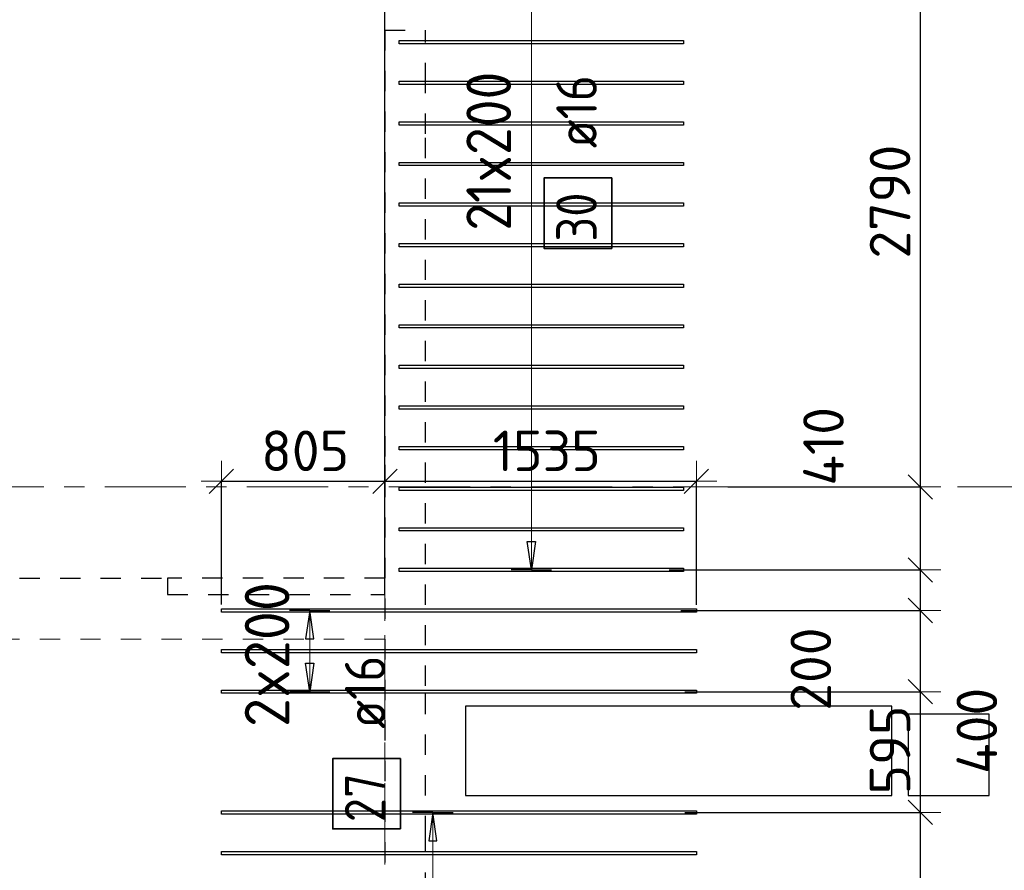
# Model space of a CAD drawing. Header units: metres. Extents: x -38 to 107, y -15 to 21.
# Tile 45 of 167: x 43.85 to 48.7, y 10.91 to 15.1. Entities that reach past the tile are written whole.
import ezdxf

# ---------------------------------------------------------------- set-up
doc = ezdxf.new("R2010")
doc.units = ezdxf.units.M
doc.header["$PDMODE"] = 65
for name, pattern in [('______11', [0.5, 0.4, -0.05, 0, -0.05]), ('______2', [0.0405, 0.03, -0.0105]), ('______3', [0.5, 0.4, -0.1]), ('______5', [1.1, 0.8, -0.1, 0.1, -0.1])]:
    doc.linetypes.add(name, pattern=pattern)
for name, color, linetype, lineweight in [('XR$2$Осевая линия (1)', 7, '______5', 13), ('XR$4$Балка (1)', 7, '______3', 13), ('XR$4$Перекрытие (1)', 7, 'Continuous', 35), ('XR$4$Размерная линия (1)', 7, 'Continuous', 13)]:
    doc.layers.add(name, color=color, linetype=linetype, lineweight=lineweight)
doc.layers.add('XR$4$Арм.стержн.Доп. Арм верхн.зоны Х', color=7, linetype='Continuous', lineweight=35, true_color=0x8c8cff)
doc.layers.add('XR$6$Стена_ бетон несущ.', color=7, linetype='Continuous', lineweight=70, true_color=0xb4b496)
doc.styles.add('ISOCPEUR', font='txt')
doc.dimstyles.new('DIMSTYLE_3', dxfattribs={"dimtxt": 0.2, "dimasz": 0.2, "dimexe": 0, "dimexo": 0, "dimgap": 0.1, "dimtad": 2, "dimdec": 0, "dimlfac": 1000, "dimrnd": 5, "dimzin": 12, "dimdsep": 46, "dimtxsty": 'ISOCPEUR', "dimblk1": 'ALL_ML_STRICH', "dimblk2": 'ALL_ML_STRICH', "dimsah": 1, "dimcen": 0, "dimclrd": 7, "dimclre": 256, "dimclrt": 7, "dimadec": 0, "dimazin": 0, "dimtfac": 1, "dimtdec": 0, "dimtix": 1, "dimtmove": 2, "dimatfit": 3, "dimfxl": 0, "dimtzin": 0, "dimlwd": 0, "dimlwe": -3, "dimarcsym": 0})
doc.dimstyles.new('DIMSTYLE_33', dxfattribs={"dimtxt": 0.2, "dimasz": 0.2, "dimexe": 0, "dimexo": 0, "dimgap": 0.1, "dimtad": 2, "dimdec": 0, "dimlfac": 1000, "dimrnd": 5, "dimzin": 12, "dimdsep": 46, "dimtxsty": 'ISOCPEUR', "dimblk1": 'ALL_ML_STRICH', "dimblk2": 'ALL_ML_STRICH', "dimsah": 1, "dimcen": 0, "dimclrd": 7, "dimclre": 256, "dimclrt": 7, "dimadec": 0, "dimazin": 0, "dimtfac": 1, "dimtdec": 0, "dimtix": 1, "dimtmove": 2, "dimatfit": 3, "dimfxl": 0, "dimtvp": 1.2, "dimtzin": 0, "dimlwd": 0, "dimlwe": -3, "dimarcsym": 0})
doc.dimstyles.new('DIMSTYLE_34', dxfattribs={"dimtxt": 0.2, "dimasz": 0.2, "dimexe": 0, "dimexo": 0, "dimgap": 0.1, "dimtad": 0, "dimdec": 0, "dimlfac": 1000, "dimrnd": 5, "dimzin": 12, "dimdsep": 46, "dimtxsty": 'ISOCPEUR', "dimblk1": 'ALL_ML_STRICH', "dimblk2": 'ALL_ML_STRICH', "dimsah": 1, "dimcen": 0, "dimclrd": 7, "dimclre": 256, "dimclrt": 7, "dimadec": 0, "dimazin": 0, "dimtfac": 1, "dimtdec": 0, "dimtix": 1, "dimtmove": 2, "dimatfit": 3, "dimfxl": 0, "dimtvp": 1.2, "dimtzin": 0, "dimlwd": 0, "dimlwe": -3, "dimarcsym": 0})

# ---------------------------------------------------------------- blocks, each defined once
blk = doc.blocks.new('ALL_ML_STRICH')
at = {"color": 0, "linetype": 'ByBlock', "lineweight": -2}
for p, q in [((0, -0.5), (0, 0.5)), ((-0.3, -0.3), (0.3, 0.3)), ((-1, 0), (0.5, 0))]:
    blk.add_line(p, q, dxfattribs=at)
blk = doc.blocks.new('*D504')
at = {"layer": 'DEFPOINTS', "color": 7, "linetype": 'Continuous', "lineweight": 13, "transparency": 33554687}
for p in [(45.65, 12.8881), (44.8447, 12.8278), (44.8447, 12.2)]:
    blk.add_point(p, dxfattribs=at)
at = {"layer": 'XR$4$Размерная линия (1)', "color": 9, "linetype": 'Continuous', "lineweight": -2, "true_color": 0xc7c7c7, "transparency": 33554687}
for p, q in [((45.65, 12.9081), (45.65, 12.8278)), ((44.8447, 12.22), (44.8447, 12.8278))]:
    blk.add_line(p, q, dxfattribs=at)
at = {"layer": 'XR$4$Размерная линия (1)', "color": 7, "linetype": 'Continuous', "lineweight": -2, "transparency": 33554687}
blk.add_line((44.8447, 12.8278), (45.65, 12.8278), dxfattribs=at)
at = {"layer": 'XR$4$Размерная линия (1)', "color": 7, "linetype": 'Continuous', "lineweight": 13, "transparency": 33554687, "xscale": 0.2, "yscale": 0.2, "zscale": 0.2, "rotation": 180}
blk.add_blockref('ALL_ML_STRICH', (44.8447, 12.8278), dxfattribs=at)
at = {"layer": 'XR$4$Размерная линия (1)', "color": 7, "linetype": 'Continuous', "lineweight": 13, "transparency": 33554687, "xscale": 0.2, "yscale": 0.2, "zscale": 0.2}
blk.add_blockref('ALL_ML_STRICH', (45.65, 12.8278), dxfattribs=at)
at = {"layer": 'XR$4$Размерная линия (1)', "color": 7, "linetype": 'Continuous', "lineweight": 13, "transparency": 33554687, "insert": (45.2573, 12.9778), "char_height": 0.2, "width": 0.6, "attachment_point": 5, "style": 'ISOCPEUR'}
blk.add_mtext('\\A1;{805}', dxfattribs=at)
blk = doc.blocks.new('*D505')
at = {"layer": 'DEFPOINTS', "color": 7, "linetype": 'Continuous', "lineweight": 13, "transparency": 33554687}
for p in [(45.65, 12.8881), (45.65, 12.8278), (47.1847, 12.199)]:
    blk.add_point(p, dxfattribs=at)
at = {"layer": 'XR$4$Размерная линия (1)', "color": 9, "linetype": 'Continuous', "lineweight": -2, "true_color": 0xc7c7c7, "transparency": 33554687}
for p, q in [((45.65, 12.9081), (45.65, 12.8278)), ((47.1847, 12.219), (47.1847, 12.8278))]:
    blk.add_line(p, q, dxfattribs=at)
at = {"layer": 'XR$4$Размерная линия (1)', "color": 7, "linetype": 'Continuous', "lineweight": -2, "transparency": 33554687}
blk.add_line((45.65, 12.8278), (47.1847, 12.8278), dxfattribs=at)
at = {"layer": 'XR$4$Размерная линия (1)', "color": 7, "linetype": 'Continuous', "lineweight": 13, "transparency": 33554687, "xscale": 0.2, "yscale": 0.2, "zscale": 0.2, "rotation": 180}
blk.add_blockref('ALL_ML_STRICH', (45.65, 12.8278), dxfattribs=at)
at = {"layer": 'XR$4$Размерная линия (1)', "color": 7, "linetype": 'Continuous', "lineweight": 13, "transparency": 33554687, "xscale": 0.2, "yscale": 0.2, "zscale": 0.2}
blk.add_blockref('ALL_ML_STRICH', (47.1847, 12.8278), dxfattribs=at)
at = {"layer": 'XR$4$Размерная линия (1)', "color": 7, "linetype": 'Continuous', "lineweight": 13, "transparency": 33554687, "insert": (46.4473, 12.9778), "char_height": 0.2, "width": 0.8, "attachment_point": 5, "style": 'ISOCPEUR'}
blk.add_mtext('\\A1;{1535}', dxfattribs=at)
blk = doc.blocks.new('*D655')
at = {"layer": 'DEFPOINTS', "color": 7, "linetype": 'Continuous', "lineweight": 13, "transparency": 33554687}
for p in [(47.1077, 11.1959), (47.1336, 9.7959), (48.288, 9.7959)]:
    blk.add_point(p, dxfattribs=at)
at = {"layer": 'XR$4$Размерная линия (1)', "color": 9, "linetype": 'Continuous', "lineweight": -2, "true_color": 0xc7c7c7, "transparency": 33554687}
for p, q in [((47.1277, 11.1959), (48.288, 11.1959)), ((47.1536, 9.7959), (48.288, 9.7959))]:
    blk.add_line(p, q, dxfattribs=at)
at = {"layer": 'XR$4$Размерная линия (1)', "color": 7, "linetype": 'Continuous', "lineweight": -2, "transparency": 33554687}
blk.add_line((48.288, 9.7959), (48.288, 11.1959), dxfattribs=at)
at = {"layer": 'XR$4$Размерная линия (1)', "color": 7, "linetype": 'Continuous', "lineweight": 13, "transparency": 33554687, "xscale": 0.2, "yscale": 0.2, "zscale": 0.2}
for p, rotation in [((48.288, 11.1959), 90), ((48.288, 9.7959), 270)]:
    blk.add_blockref('ALL_ML_STRICH', p, dxfattribs=dict(at, rotation=rotation))
at = {"layer": 'XR$4$Размерная линия (1)', "color": 7, "linetype": 'Continuous', "lineweight": 13, "transparency": 33554687, "insert": (48.138, 10.5159), "char_height": 0.2, "width": 0.8, "attachment_point": 5, "rotation": 90, "style": 'ISOCPEUR'}
blk.add_mtext('\\A1;{1400}', dxfattribs=at)
blk = doc.blocks.new('*D656')
at = {"layer": 'DEFPOINTS', "color": 7, "linetype": 'Continuous', "lineweight": 13, "transparency": 33554687}
for p in [(47.1077, 11.791), (47.1077, 11.1959), (48.288, 11.1959)]:
    blk.add_point(p, dxfattribs=at)
at = {"layer": 'XR$4$Размерная линия (1)', "color": 9, "linetype": 'Continuous', "lineweight": -2, "true_color": 0xc7c7c7, "transparency": 33554687}
for p, q in [((47.1277, 11.791), (48.288, 11.791)), ((47.1277, 11.1959), (48.288, 11.1959))]:
    blk.add_line(p, q, dxfattribs=at)
at = {"layer": 'XR$4$Размерная линия (1)', "color": 7, "linetype": 'Continuous', "lineweight": -2, "transparency": 33554687}
blk.add_line((48.288, 11.1959), (48.288, 11.791), dxfattribs=at)
at = {"layer": 'XR$4$Размерная линия (1)', "color": 7, "linetype": 'Continuous', "lineweight": 13, "transparency": 33554687, "xscale": 0.2, "yscale": 0.2, "zscale": 0.2}
for p, rotation in [((48.288, 11.791), 90), ((48.288, 11.1959), 270)]:
    blk.add_blockref('ALL_ML_STRICH', p, dxfattribs=dict(at, rotation=rotation))
at = {"layer": 'XR$4$Размерная линия (1)', "color": 7, "linetype": 'Continuous', "lineweight": 13, "transparency": 33554687, "insert": (48.138, 11.5035), "char_height": 0.2, "width": 0.6, "attachment_point": 5, "rotation": 90, "style": 'ISOCPEUR'}
blk.add_mtext('\\A1;{595}', dxfattribs=at)
blk = doc.blocks.new('*D657')
at = {"layer": 'DEFPOINTS', "color": 7, "linetype": 'Continuous', "lineweight": 13, "transparency": 33554687}
for p in [(47.0882, 12.191), (47.1077, 11.791), (48.288, 11.791)]:
    blk.add_point(p, dxfattribs=at)
at = {"layer": 'XR$4$Размерная линия (1)', "color": 9, "linetype": 'Continuous', "lineweight": -2, "true_color": 0xc7c7c7, "transparency": 33554687}
for p, q in [((47.1082, 12.191), (48.288, 12.191)), ((47.1277, 11.791), (48.288, 11.791))]:
    blk.add_line(p, q, dxfattribs=at)
at = {"layer": 'XR$4$Размерная линия (1)', "color": 7, "linetype": 'Continuous', "lineweight": -2, "transparency": 33554687}
blk.add_line((48.288, 11.791), (48.288, 12.191), dxfattribs=at)
at = {"layer": 'XR$4$Размерная линия (1)', "color": 7, "linetype": 'Continuous', "lineweight": 13, "transparency": 33554687, "xscale": 0.2, "yscale": 0.2, "zscale": 0.2}
for p, rotation in [((48.288, 12.191), 90), ((48.288, 11.791), 270)]:
    blk.add_blockref('ALL_ML_STRICH', p, dxfattribs=dict(at, rotation=rotation))
at = {"layer": 'XR$4$Размерная линия (1)', "color": 7, "linetype": 'Continuous', "lineweight": 13, "transparency": 33554687, "insert": (48.5657, 11.5981), "char_height": 0.2, "width": 0.6, "attachment_point": 5, "rotation": 90, "style": 'ISOCPEUR'}
blk.add_mtext('\\A1;{400}', dxfattribs=at)
blk = doc.blocks.new('*D658')
at = {"layer": 'DEFPOINTS', "color": 7, "linetype": 'Continuous', "lineweight": 13, "transparency": 33554687}
for p in [(47.0298, 12.391), (47.0882, 12.191), (48.288, 12.191)]:
    blk.add_point(p, dxfattribs=at)
at = {"layer": 'XR$4$Размерная линия (1)', "color": 9, "linetype": 'Continuous', "lineweight": -2, "true_color": 0xc7c7c7, "transparency": 33554687}
for p, q in [((47.0498, 12.391), (48.288, 12.391)), ((47.1082, 12.191), (48.288, 12.191))]:
    blk.add_line(p, q, dxfattribs=at)
at = {"layer": 'XR$4$Размерная линия (1)', "color": 7, "linetype": 'Continuous', "lineweight": -2, "transparency": 33554687}
blk.add_line((48.288, 12.191), (48.288, 12.391), dxfattribs=at)
at = {"layer": 'XR$4$Размерная линия (1)', "color": 7, "linetype": 'Continuous', "lineweight": 13, "transparency": 33554687, "xscale": 0.2, "yscale": 0.2, "zscale": 0.2}
for p, rotation in [((48.288, 12.391), 90), ((48.288, 12.191), 270)]:
    blk.add_blockref('ALL_ML_STRICH', p, dxfattribs=dict(at, rotation=rotation))
at = {"layer": 'XR$4$Размерная линия (1)', "color": 7, "linetype": 'Continuous', "lineweight": 13, "transparency": 33554687, "insert": (47.7479, 11.9022), "char_height": 0.2, "width": 0.6, "attachment_point": 5, "rotation": 90, "style": 'ISOCPEUR'}
blk.add_mtext('\\A1;{200}', dxfattribs=at)
blk = doc.blocks.new('*D659')
at = {"layer": 'DEFPOINTS', "color": 7, "linetype": 'Continuous', "lineweight": 13, "transparency": 33554687}
for p in [(47.3193, 12.8), (47.0298, 12.391), (48.288, 12.391)]:
    blk.add_point(p, dxfattribs=at)
at = {"layer": 'XR$4$Размерная линия (1)', "color": 9, "linetype": 'Continuous', "lineweight": -2, "true_color": 0xc7c7c7, "transparency": 33554687}
for p, q in [((47.3393, 12.8), (48.288, 12.8)), ((47.0498, 12.391), (48.288, 12.391))]:
    blk.add_line(p, q, dxfattribs=at)
at = {"layer": 'XR$4$Размерная линия (1)', "color": 7, "linetype": 'Continuous', "lineweight": -2, "transparency": 33554687}
blk.add_line((48.288, 12.391), (48.288, 12.8), dxfattribs=at)
at = {"layer": 'XR$4$Размерная линия (1)', "color": 7, "linetype": 'Continuous', "lineweight": 13, "transparency": 33554687, "xscale": 0.2, "yscale": 0.2, "zscale": 0.2}
for p, rotation in [((48.288, 12.8), 90), ((48.288, 12.391), 270)]:
    blk.add_blockref('ALL_ML_STRICH', p, dxfattribs=dict(at, rotation=rotation))
at = {"layer": 'XR$4$Размерная линия (1)', "color": 7, "linetype": 'Continuous', "lineweight": 13, "transparency": 33554687, "insert": (47.8104, 13), "char_height": 0.2, "width": 0.6, "attachment_point": 5, "rotation": 90, "style": 'ISOCPEUR'}
blk.add_mtext('\\A1;{410}', dxfattribs=at)
blk = doc.blocks.new('*D660')
at = {"layer": 'DEFPOINTS', "color": 7, "linetype": 'Continuous', "lineweight": 13, "transparency": 33554687}
for p in [(47.0408, 15.591), (47.3193, 12.8), (48.288, 12.8)]:
    blk.add_point(p, dxfattribs=at)
at = {"layer": 'XR$4$Размерная линия (1)', "color": 9, "linetype": 'Continuous', "lineweight": -2, "true_color": 0xc7c7c7, "transparency": 33554687}
for p, q in [((47.0608, 15.591), (48.288, 15.591)), ((47.3393, 12.8), (48.288, 12.8))]:
    blk.add_line(p, q, dxfattribs=at)
at = {"layer": 'XR$4$Размерная линия (1)', "color": 7, "linetype": 'Continuous', "lineweight": -2, "transparency": 33554687}
blk.add_line((48.288, 12.8), (48.288, 15.591), dxfattribs=at)
at = {"layer": 'XR$4$Размерная линия (1)', "color": 7, "linetype": 'Continuous', "lineweight": 13, "transparency": 33554687, "xscale": 0.2, "yscale": 0.2, "zscale": 0.2}
for p, rotation in [((48.288, 15.591), 90), ((48.288, 12.8), 270)]:
    blk.add_blockref('ALL_ML_STRICH', p, dxfattribs=dict(at, rotation=rotation))
at = {"layer": 'XR$4$Размерная линия (1)', "color": 7, "linetype": 'Continuous', "lineweight": 13, "transparency": 33554687, "insert": (48.138, 14.2055), "char_height": 0.2, "width": 0.8, "attachment_point": 5, "rotation": 90, "style": 'ISOCPEUR'}
blk.add_mtext('\\A1;{2790}', dxfattribs=at)

msp = doc.modelspace()

# ---------------------------------------------------------------- linework, layer by layer
at = {"layer": 'XR$2$Осевая линия (1)', "color": 253, "linetype": '______11', "lineweight": 13, "true_color": 0xa0a0a0, "transparency": 33554687}
for p, q in [((45.65, 6.74), (45.65, 19.78)), ((-2.63, 12.8), (62.6, 12.8))]:
    msp.add_line(p, q, dxfattribs=at)
at = {"layer": 'XR$4$Арм.стержн.Доп. Арм верхн.зоны Х', "color": 7, "linetype": 'Continuous', "lineweight": 13, "transparency": 33554687}
for p, q in [((46.3714, 12.391), (46.3714, 16.591)), ((46.3714, 12.391), (46.3714, 12.391)), ((45.2796, 12.191), (45.2796, 12.191)), ((45.2796, 11.791), (45.2796, 12.191)), ((45.2796, 11.791), (45.2796, 11.791)), ((45.886, 11.1959), (45.886, 11.1959)), ((45.886, 9.7959), (45.886, 11.1959))]:
    msp.add_line(p, q, dxfattribs=at)
at = {"layer": 'XR$4$Арм.стержн.Доп. Арм верхн.зоны Х', "color": 7, "linetype": 'Continuous', "lineweight": 25, "transparency": 33554687}
for p, q in [((46.3714, 12.391), (46.3514, 12.531)), ((46.3514, 12.531), (46.3914, 12.531)), ((46.3914, 12.531), (46.3714, 12.391)), ((45.2796, 12.191), (45.2596, 12.051)), ((45.2996, 12.051), (45.2796, 12.191)), ((45.2596, 12.051), (45.2996, 12.051)), ((45.2796, 11.791), (45.2596, 11.931)), ((45.2596, 11.931), (45.2996, 11.931)), ((45.2996, 11.931), (45.2796, 11.791)), ((45.886, 11.1959), (45.866, 11.0559)), ((45.906, 11.0559), (45.886, 11.1959)), ((45.866, 11.0559), (45.906, 11.0559))]:
    msp.add_line(p, q, dxfattribs=at)
at = {"layer": 'XR$4$Арм.стержн.Доп. Арм верхн.зоны Х', "color": 253, "linetype": 'Continuous', "lineweight": -3, "true_color": 0xa0a0a0, "transparency": 33554687}
for p, q in [((46.3714, 12.391), (46.2714, 12.391)), ((46.3714, 12.391), (46.4714, 12.391)), ((45.2796, 12.191), (45.1796, 12.191)), ((45.2796, 12.191), (45.3796, 12.191)), ((45.2796, 11.791), (45.1796, 11.791)), ((45.2796, 11.791), (45.3796, 11.791)), ((45.886, 11.1959), (45.786, 11.1959)), ((45.886, 11.1959), (45.986, 11.1959))]:
    msp.add_line(p, q, dxfattribs=at)
at = {"layer": 'XR$4$Арм.стержн.Доп. Арм верхн.зоны Х', "color": 7, "linetype": 'Continuous', "lineweight": 25, "transparency": 33554687}
for points in [[(45.7206, 14.999), (47.1206, 14.999), (47.1206, 14.983), (45.7206, 14.983), (45.7206, 14.999)], [(45.7206, 14.799), (47.1206, 14.799), (47.1206, 14.783), (45.7206, 14.783), (45.7206, 14.799)], [(45.7206, 14.599), (47.1206, 14.599), (47.1206, 14.583), (45.7206, 14.583), (45.7206, 14.599)], [(45.7206, 14.399), (47.1206, 14.399), (47.1206, 14.383), (45.7206, 14.383), (45.7206, 14.399)], [(45.7206, 14.199), (47.1206, 14.199), (47.1206, 14.183), (45.7206, 14.183), (45.7206, 14.199)], [(45.7206, 13.999), (47.1206, 13.999), (47.1206, 13.983), (45.7206, 13.983), (45.7206, 13.999)], [(45.7206, 13.799), (47.1206, 13.799), (47.1206, 13.783), (45.7206, 13.783), (45.7206, 13.799)], [(45.7206, 13.599), (47.1206, 13.599), (47.1206, 13.583), (45.7206, 13.583), (45.7206, 13.599)], [(45.7206, 13.399), (47.1206, 13.399), (47.1206, 13.383), (45.7206, 13.383), (45.7206, 13.399)], [(45.7206, 13.199), (47.1206, 13.199), (47.1206, 13.183), (45.7206, 13.183), (45.7206, 13.199)], [(45.7206, 12.999), (47.1206, 12.999), (47.1206, 12.983), (45.7206, 12.983), (45.7206, 12.999)], [(45.7206, 12.799), (47.1206, 12.799), (47.1206, 12.783), (45.7206, 12.783), (45.7206, 12.799)], [(45.7206, 12.599), (47.1206, 12.599), (47.1206, 12.583), (45.7206, 12.583), (45.7206, 12.599)], [(45.7206, 12.399), (47.1206, 12.399), (47.1206, 12.383), (45.7206, 12.383), (45.7206, 12.399)], [(44.8447, 12.199), (47.1847, 12.199), (47.1847, 12.183), (44.8447, 12.183), (44.8447, 12.199)], [(44.8447, 11.999), (47.1847, 11.999), (47.1847, 11.983), (44.8447, 11.983), (44.8447, 11.999)], [(44.8447, 11.799), (47.1847, 11.799), (47.1847, 11.783), (44.8447, 11.783), (44.8447, 11.799)], [(44.8447, 11.2039), (47.1847, 11.2039), (47.1847, 11.1879), (44.8447, 11.1879), (44.8447, 11.2039)], [(44.8447, 11.0039), (47.1847, 11.0039), (47.1847, 10.9879), (44.8447, 10.9879), (44.8447, 11.0039)]]:
    msp.add_lwpolyline(points, dxfattribs=at)
at = {"layer": 'XR$4$Арм.стержн.Доп. Арм верхн.зоны Х', "color": 7, "linetype": 'Continuous', "lineweight": 35, "transparency": 33554687}
for points in [[(46.7673, 13.9754), (46.7673, 14.322), (46.434, 14.322), (46.434, 13.9754), (46.7673, 13.9754)], [(45.7263, 11.1149), (45.7263, 11.4615), (45.393, 11.4615), (45.393, 11.1149), (45.7263, 11.1149)]]:
    msp.add_lwpolyline(points, dxfattribs=at)
at = {"layer": 'XR$4$Балка (1)', "color": 7, "linetype": '______2', "lineweight": 25, "transparency": 33554687}
for p, q in [((43.05, 12.3502), (44.58, 12.3502)), ((44.58, 12.3502), (44.58, 12.2702)), ((45.65, 12.3502), (44.58, 12.3502)), ((44.58, 12.2702), (45.65, 12.2702))]:
    msp.add_line(p, q, dxfattribs=at)
at = {"layer": 'XR$4$Перекрытие (1)', "color": 7, "linetype": 'Continuous', "lineweight": 25, "transparency": 33554687}
for p, q in [((45.65, 12.2702), (45.65, 16.6502)), ((46.0469, 11.7202), (46.0469, 11.2802)), ((48.1469, 11.7202), (46.0469, 11.7202)), ((48.1469, 11.2802), (48.1469, 11.7202)), ((48.2269, 11.6802), (48.2269, 11.2802)), ((48.6269, 11.6802), (48.2269, 11.6802)), ((48.6269, 11.2802), (48.6269, 11.6802)), ((46.0469, 11.2802), (48.1469, 11.2802)), ((48.2269, 11.2802), (48.6269, 11.2802))]:
    msp.add_line(p, q, dxfattribs=at)
at = {"layer": 'XR$4$Перекрытие (1)', "color": 7, "linetype": '______2', "lineweight": 18, "transparency": 33554687}
for p, q in [((45.65, 12.2702), (45.65, 12.0502)), ((45.65, 12.0502), (43.05, 12.0502))]:
    msp.add_line(p, q, dxfattribs=at)
at = {"layer": 'XR$6$Стена_ бетон несущ.', "color": 253, "linetype": '______2', "lineweight": -3, "true_color": 0xa0a0a0, "transparency": 33554687}
for p, q in [((45.65, 15.05), (45.85, 15.05)), ((45.65, 15.05), (45.65, 10.8)), ((45.85, 14.79), (45.85, 15.05)), ((45.85, 14.54), (45.85, 14.79)), ((45.85, 12.0195), (45.85, 14.54)), ((45.85, 11.8195), (45.85, 12.0195)), ((45.85, 11.28), (45.85, 11.8195)), ((45.85, 11.08), (45.85, 11.28)), ((45.85, 10.8), (45.85, 11.08))]:
    msp.add_line(p, q, dxfattribs=at)

# ---------------------------------------------------------------- texts
at = {"layer": 'XR$4$Арм.стержн.Доп. Арм верхн.зоны Х', "color": 7, "linetype": 'Continuous', "lineweight": 13, "transparency": 33554687, "char_height": 0.22, "attachment_point": 7, "rotation": 90, "style": 'ISOCPEUR'}
for s, insert, width in [('\\W0.91;21x200', (46.2714, 14.062), 0.979318), ('\\W0.95;2x200', (45.1796, 11.617), 0.873359)]:
    msp.add_mtext(s, dxfattribs=dict(at, insert=insert, width=width))
at = {"layer": 'XR$4$Арм.стержн.Доп. Арм верхн.зоны Х', "color": 7, "linetype": 'Continuous', "lineweight": 25, "transparency": 33554687, "char_height": 0.2, "attachment_point": 7, "rotation": 90, "style": 'ISOCPEUR'}
for s, insert, width in [('\\W0.89; ø16 ', (46.694, 14.3554), 0.749105), ('\\W0.87;30', (46.694, 14.0087), 0.367208), ('\\W0.89; ø16 ', (45.653, 11.4949), 0.749105), ('\\W0.87;27', (45.653, 11.1482), 0.367208)]:
    msp.add_mtext(s, dxfattribs=dict(at, insert=insert, width=width))

# ---------------------------------------------------------------- dimensions: what is measured, and where the dimension line sits
at = {"layer": 'XR$4$Размерная линия (1)', "color": 7, "linetype": 'Continuous', "lineweight": 13, "transparency": 33554687}
for base, p1, p2, dimstyle, picture, middle in [((48.288, 15.591), (47.3393, 12.8), (47.0608, 15.591), 'DIMSTYLE_3', '*D660', (48.138, 14.2055)), ((48.288, 12.8), (47.0498, 12.391), (47.3393, 12.8), 'DIMSTYLE_33', '*D659', (47.8104, 13)), ((48.288, 12.391), (47.1082, 12.191), (47.0498, 12.391), 'DIMSTYLE_33', '*D658', (47.7479, 11.9022)), ((48.288, 12.191), (47.1277, 11.791), (47.1082, 12.191), 'DIMSTYLE_34', '*D657', (48.5657, 11.5981)), ((48.288, 11.791), (47.1277, 11.1959), (47.1277, 11.791), 'DIMSTYLE_3', '*D656', (48.138, 11.5035)), ((48.288, 11.1959), (47.1536, 9.7959), (47.1277, 11.1959), 'DIMSTYLE_3', '*D655', (48.138, 10.5159))]:
    dim = msp.add_linear_dim(base=base, p1=p1, p2=p2, angle=90, dimstyle=dimstyle, override={"dimpost": '<>', "dimclrd": 7, "dimclre": 9, "dimclrt": 7, "dimlwd": 0, "dimlwe": 65533}, dxfattribs=at)
    dim.commit()
    dim.dimension.update_dxf_attribs({"geometry": picture, "text_midpoint": middle, "dimtype": 160})
for base, p1, p2, picture, middle in [((45.65, 12.8278), (44.8447, 12.22), (45.65, 12.9081), '*D504', (45.2573, 12.9778)), ((47.1847, 12.8278), (45.65, 12.9081), (47.1847, 12.219), '*D505', (46.4473, 12.9778))]:
    dim = msp.add_linear_dim(base=base, p1=p1, p2=p2, dimstyle='DIMSTYLE_3', override={"dimpost": '<>', "dimclrd": 7, "dimclre": 9, "dimclrt": 7, "dimlwd": 0, "dimlwe": 65533}, dxfattribs=at)
    dim.commit()
    dim.dimension.update_dxf_attribs({"geometry": picture, "text_midpoint": middle, "dimtype": 160})

doc.saveas('drawing.dxf')
